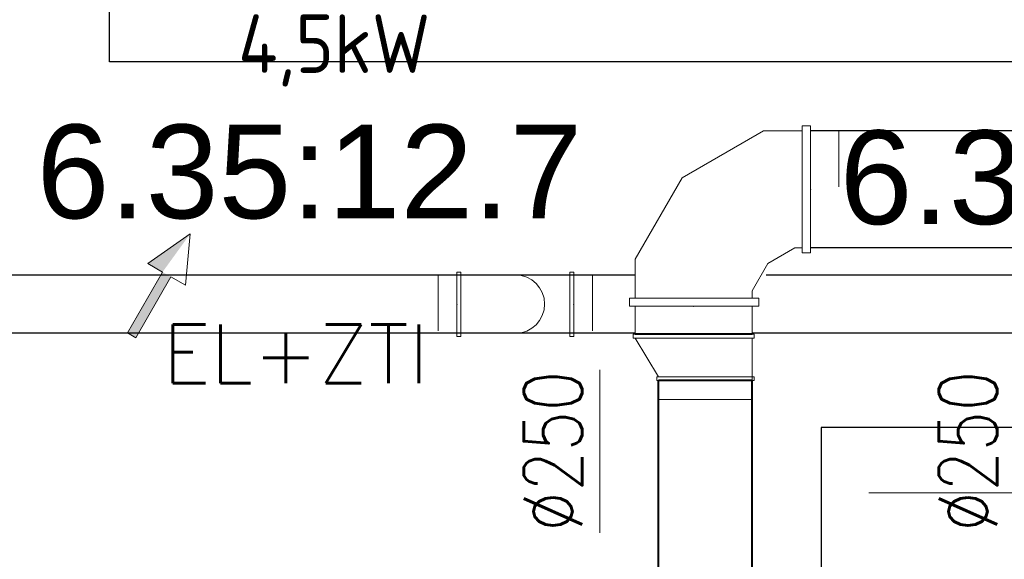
# Model space of a CAD drawing. Header units: millimetres. Extents: x -367720 to -162733, y 309172 to 337444.
# Tile 144 of 256: x -360847 to -358745, y 326878 to 328030. Entities that reach past the tile are written whole.
import ezdxf
from ezdxf.enums import TextEntityAlignment as Align

# ---------------------------------------------------------------- set-up
doc = ezdxf.new("R2010")
doc.units = ezdxf.units.MM
doc.header["$LTSCALE"] = 10
doc.header["$MEASUREMENT"] = 0
doc.linetypes.add('ACAD_ISO03W100', pattern=[30, 12, -18])
doc.layers.get('0').update_dxf_attribs({"color": 255, "lineweight": 13})
doc.layers.add('LATS_PIPE_REFRIGERANT', color=3, linetype='Continuous')
for name, color, linetype, lineweight in [('LATS_PIPE_REFRIGERANT_INDEX', 1, 'Continuous', 0), ('VZ1', 6, 'Continuous', 18), ('vzt-odvod', 6, 'Continuous', 40), ('vzt-popis', 81, 'Continuous', 20), ('vzt-profese', 241, 'Continuous', 15), ('vzt-přívod', 2, 'Continuous', 40), ('vzt-spiro', 50, 'Continuous', 5), ('vzt-čárkkovaná', 50, 'ACAD_ISO03W100', 9), ('ŽB', 255, 'Continuous', 0)]:
    doc.layers.add(name, color=color, linetype=linetype, lineweight=lineweight)
doc.styles.add('ISO8', font='ISO8.shx')
doc.styles.add('LATS_ANNO', font='arial.ttf')
doc.styles.add('PITSIMP8', font='pitsimp8')
doc.styles.add('ROMANS', font='ROMANS.shx', dxfattribs={"height": 80})

# ---------------------------------------------------------------- blocks, each defined once
blk = doc.blocks.new('2dluk097')
at = {"color": 0, "linetype": 'ByBlock'}
for p, q in [((-0.0519, 0.5), (-0.0519, -0.1)), ((-0.0519, 0.5), (0.0519, 0.5)), ((0.0519, 0.5), (0.0519, -0.1))]:
    blk.add_line(p, q, dxfattribs=at)
for p, q in [((-0.0519, -0.1), (-0.2309, -0.1)), ((0, -0.5), (-0.2309, -0.1)), ((0, -0.5), (0.2309, -0.1)), ((0.0519, -0.1), (0.2309, -0.1))]:
    blk.add_line(p, q)
for points in [[(-0.0519, 0.5), (0.0519, 0.5), (-0.0519, -0.1), (0.0519, -0.1)], [(-0.2309, -0.1), (0, -0.5), (0.0519, -0.1), (-0.0519, -0.1)], [(-0.0519, -0.1), (0.2309, -0.1), (0, -0.5), (-0.0519, -0.1)]]:
    blk.add_solid(points)
at = {"linetype": 'ByBlock', "style": 'PITSIMP8', "flags": 9}
for tag, p in [('BEZEICHNUNG', (-0.0579, 0.1806)), ('RAUM/GRUPPE', (-0.0579, 0.1606)), ('POS.NR.G-LV', (-0.0579, 0.1406)), ('KENNUNG', (-0.0579, 0.0806)), ('FABRIKAT', (-0.0579, 0.1206)), ('TYP', (-0.0579, 0.1006)), ('VOLUMENSTROM', (-0.0579, 0.0406)), ('DRUCK/-STUFE', (-0.0579, 0.0206)), ('ANSCHLUSS', (-0.0579, 0.0006)), ('LEISTUNG', (-0.0579, 0.0606)), ('TEMPERATUR', (-0.0579, -0.0594)), ('DREHZAHL', (-0.0579, -0.0794)), ('GROESSE', (-0.0579, -0.0194)), ('DN', (-0.0579, -0.0394)), ('SPANNUNG/FREQUENZ', (-0.0579, -0.1194)), ('SCHUTZART', (-0.0579, -0.0994)), ('GEWICHT', (-0.0579, -0.1394)), ('FREI', (-0.0579, -0.1594)), ('FREI', (-0.0579, -0.1794)), ('FREI', (-0.0579, -0.1994))]:
    blk.add_attdef(tag, text='', height=0.01, dxfattribs=at).set_placement(p, align=Align.MIDDLE)
blk = doc.blocks.new('A$C44164CF6')
at = {"layer": 'LATS_PIPE_REFRIGERANT', "ltscale": 5}
for p, q in [((-5872.6, 9019.7), (-5872.6, 9343.3)), ((237.4, 9019.7), (-5872.6, 9019.7))]:
    blk.add_line(p, q, dxfattribs=at)
blk.add_lwpolyline([(-672.6, 7794.7), (-672.6, 8239.7), (-4352.6, 8239.7), (-4352.6, -1570.3), (-3832.6, -1570.3), (-3832.6, -590.3), (-3423, -590.3)], dxfattribs=at)
at = {"layer": 'LATS_PIPE_REFRIGERANT_INDEX', "ltscale": 5}
blk.add_lwpolyline([(-5785, 9326.6, 33.3, 33.3, 1), (-5785, 9360, 33.3, 33.3, 1), (-5785, 9326.6, 0, 0, 0), (-5785, 8843.3, 0, 0, 0)], format="xyseb", dxfattribs=at)
at = {"layer": 'ŽB'}
blk.add_line((-4250.7, 8100), (-3135.7, 8100), dxfattribs=at)
at = {"layer": 'vzt-profese', "xscale": -200, "yscale": 250, "zscale": 160, "rotation": 150.0000000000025}
blk.add_blockref('2dluk097', (-5762.8, 8544.4), dxfattribs=at)
at = {"layer": 'LATS_PIPE_REFRIGERANT_INDEX', "color": 7, "style": 'LATS_ANNO'}
for p in [(-5445.6, 8786), (-3730.7, 8773.5)]:
    blk.add_text('6.35:12.7', height=200, dxfattribs=at).set_placement(p, align=Align.MIDDLE_CENTER)
at = {"layer": 'VZ1', "extrusion": (0, -1, -1.22461e-16), "style": 'ROMANS', "width": 0.8, "flags": 1}
for tag, p in [('MATERIAL', (-2269.1, 3112.5, -14812.2)), ('PRIRUBA', (-2269.1, 3112.5, -14812.2)), ('PRUTOK', (-2269.1, 3112.5, -14812.2)), ('PLOCHA', (-2269.1, 3112.5, -14812.2)), ('OBVOD', (-2269.1, 3112.5, -14812.2)), ('NAZEV', (-2269.1, 3112.5, -14812.2)), ('USEK', (-2269.1, 3112.5, -14812.2)), ('KOTA', (-2269.1, 3112.5, -14812.2)), ('TVAR', (-2269.1, 3112.5, -14812.2)), ('NB2', (-2269.1, 3112.5, -14812.2)), ('NB1', (-2269.1, 3112.5, -14812.2)), ('POS', (-2269.1, 3112.5, -14812.2)), ('DB', (-2269.1, 3112.5, -14812.2)), ('DA', (-2269.1, 3112.5, -14812.2)), ('B2', (-2269.1, 3112.5, -14812.2)), ('A2', (-2269.1, 3112.5, -14812.2)), ('B1', (-2269.1, 3112.5, -14812.2)), ('A1', (-2269.1, 3112.5, -14812.2)), ('LT', (-2269.1, 3112.5, -14812.2)), ('MATERIAL', (99885.3, 3112.5, -14812.2)), ('PRIRUBA', (99885.3, 3112.5, -14812.2)), ('PRUTOK', (99885.3, 3112.5, -14812.2)), ('PLOCHA', (99885.3, 3112.5, -14812.2)), ('OBVOD', (99885.3, 3112.5, -14812.2)), ('NAZEV', (99885.3, 3112.5, -14812.2)), ('USEK', (99885.3, 3112.5, -14812.2)), ('KOTA', (99885.3, 3112.5, -14812.2)), ('TVAR', (99885.3, 3112.5, -14812.2)), ('NB2', (99885.3, 3112.5, -14812.2)), ('NB1', (99885.3, 3112.5, -14812.2)), ('POS', (99885.3, 3112.5, -14812.2)), ('DB', (99885.3, 3112.5, -14812.2)), ('DA', (99885.3, 3112.5, -14812.2)), ('B2', (99885.3, 3112.5, -14812.2)), ('B1', (99885.3, 3112.5, -14812.2)), ('LT', (99885.3, 3112.5, -14812.2)), ('A2', (99885.3, 3112.5, -14812.2)), ('A1', (99885.3, 3112.5, -14812.2))]:
    blk.add_attdef(tag, p, '', height=1, rotation=180, dxfattribs=at)
at = {"layer": 'VZ1', "extrusion": (1.22461e-16, 1, 4.44089e-16), "style": 'ROMANS', "width": 0.8, "flags": 1}
for tag, p in [('MATERIAL', (2269.1, 2852.5, 14812.2)), ('PRIRUBA', (2269.1, 2852.5, 14812.2)), ('IZOLACE', (2269.1, 2852.5, 14812.2)), ('PRUTOK', (2269.1, 2852.5, 14812.2)), ('PLOCHA', (2269.1, 2852.5, 14812.2)), ('NASTCE', (2269.1, 2852.5, 14812.2)), ('OBVOD', (2269.1, 2852.5, 14812.2)), ('NAZEV', (2269.1, 2852.5, 14812.2)), ('USEK', (2269.1, 2852.5, 14812.2)), ('KOTA', (2269.1, 2852.5, 14812.2)), ('TVAR', (2269.1, 2852.5, 14812.2)), ('NB2', (2269.1, 2852.5, 14812.2)), ('NB1', (2269.1, 2852.5, 14812.2)), ('POS', (2269.1, 2852.5, 14812.2)), ('VS', (2269.1, 2852.5, 14812.2)), ('B1', (2269.1, 2852.5, 14812.2)), ('A1', (2269.1, 2852.5, 14812.2)), ('LT', (2269.1, 2852.5, 14812.2)), ('MATERIAL', (-99885.3, 2852.5, 14812.2)), ('PRIRUBA', (-99885.3, 2852.5, 14812.2)), ('IZOLACE', (-99885.3, 2852.5, 14812.2)), ('PRUTOK', (-99885.3, 2852.5, 14812.2)), ('PLOCHA', (-99885.3, 2852.5, 14812.2)), ('NASTCE', (-99885.3, 2852.5, 14812.2)), ('OBVOD', (-99885.3, 2852.5, 14812.2)), ('NAZEV', (-99885.3, 2852.5, 14812.2)), ('USEK', (-99885.3, 2852.5, 14812.2)), ('KOTA', (-99885.3, 2852.5, 14812.2)), ('TVAR', (-99885.3, 2852.5, 14812.2)), ('NB2', (-99885.3, 2852.5, 14812.2)), ('NB1', (-99885.3, 2852.5, 14812.2)), ('POS', (-99885.3, 2852.5, 14812.2)), ('B1', (-99885.3, 2852.5, 14812.2)), ('VS', (-99885.3, 2852.5, 14812.2)), ('LT', (-99885.3, 2852.5, 14812.2)), ('A1', (-99885.3, 2852.5, 14812.2))]:
    blk.add_attdef(tag, p, '', height=1, dxfattribs=at)
at = {"layer": 'vzt-popis', "insert": (-5597.8, 8967.2), "char_height": 125, "attachment_point": 7, "style": 'ISO8'}
blk.add_mtext_dynamic_manual_height_columns('{\\Fisocp|c238;4,5kW}', width=304.723, gutter_width=1, heights=[0], dxfattribs=at)
at = {"layer": 'vzt-profese', "style": 'ROMANS'}
blk.add_text('EL+ZTI', height=125, rotation=0, dxfattribs=at).set_placement((-5758.6, 8334.4))
blk = doc.blocks.new('A$C4DC00B16')
at = {"layer": 'vzt-odvod'}
for p, q in [((60, 0), (60, 250)), ((159, 0), (159, 200))]:
    blk.add_line(p, q, dxfattribs=at)
at = {"layer": 'vzt-spiro'}
for p, q in [((60, 254), (60, 125)), ((60, 254), (68, 254)), ((68, 254), (68, 125)), ((68, 250), (151, 200)), ((151, 204), (151, 100)), ((159, 204), (151, 204)), ((159, 204), (159, 100)), ((60, -4), (60, 125)), ((68, -4), (68, 125)), ((151, -4), (151, 100)), ((159, -4), (159, 100)), ((68, 0), (151, 0)), ((60, -4), (68, -4)), ((159, -4), (151, -4))]:
    blk.add_line(p, q, dxfattribs=at)
for p in [(60, 125), (159, 100)]:
    blk.add_point(p, dxfattribs=at)
at = {"layer": 'vzt-čárkkovaná'}
for p, q in [((0, 125), (0, 250)), ((0, 250), (60, 250)), ((199, 200), (159, 200)), ((199, 100), (199, 200)), ((0, 125), (0, 0)), ((199, 100), (199, 0)), ((0, 0), (60, 0)), ((199, 0), (159, 0))]:
    blk.add_line(p, q, dxfattribs=at)
blk = doc.blocks.new('A$C2AC66CAE')
at = {"layer": 'vzt-spiro'}
for p, q in [((-165, 0), (-49, 0)), ((-48.9, 5.8), (-48.9, -132.1)), ((-48.9, 5.8), (-40.2, 5.8)), ((-40.2, 5.8), (-40.2, -132.1)), ((-165, -125), (-48.9, -125)), ((-48.9, -132.1), (-40.2, -132.1))]:
    blk.add_line(p, q, dxfattribs=at)
blk.add_arc((-165, -62.5), 62.5, 90, 270, dxfattribs=at)
blk.add_point((-40.2, -63.2), dxfattribs=at)
at = {"layer": 'vzt-čárkkovaná'}
for p, q in [((0, 0), (-40.2, 0)), ((0, 0), (0, -125)), ((0, -125), (-40.2, -125))]:
    blk.add_line(p, q, dxfattribs=at)
blk = doc.blocks.new('A$C494D1851')
at = {"layer": 'vzt-spiro'}
for p, q in [((124.7, 445.7), (106.9, 445.7)), ((106.9, 445.7), (106.9, 174.3)), ((124.7, 435.7), (124.7, 445.7)), ((24.2, 435), (-149.8, 334.5)), ((106.9, 435), (24.2, 435)), ((124.7, 435.7), (124.7, 174.3)), ((-149.8, 334.5), (-250.3, 160.5)), ((91.2, 185), (33.2, 151.5)), ((106.9, 185), (91.2, 185)), ((124.7, 174.3), (106.9, 174.3)), ((-250.3, 160.5), (-250.3, 78)), ((33.2, 151.5), (-0.3, 93.5)), ((-0.3, 93.5), (-0.3, 77.7)), ((-261.8, 77.7), (13.9, 77.7)), ((-261.8, 77.7), (-261.8, 60.4)), ((13.9, 77.7), (13.9, 60.4)), ((-261.8, 60.4), (13.9, 60.4))]:
    blk.add_line(p, q, dxfattribs=at)
for p in [(124.7, 310), (-125.3, 60)]:
    blk.add_point(p, dxfattribs=at)
at = {"layer": 'vzt-čárkkovaná'}
for p, q in [((184.7, 435), (124.7, 435)), ((184.7, 435), (184.7, 184.7)), ((184.7, 184.7), (124.7, 184.7)), ((-250.3, 0), (-250.3, 60.4)), ((0, 0), (0, 60.4)), ((-250.3, 0), (0, 0))]:
    blk.add_line(p, q, dxfattribs=at)
blk = doc.blocks.new('A$C44067DDB')
at = {"layer": 'vzt-odvod', "lineweight": 30}
for p, q in [((3755.6753, 14865.45, 2725.2015), (5749.6875, 14865.45, 2758.3716)), ((6029.9512, 14865.45, 2763.0338), (9706.055, 14865.45, 2824.1853)), ((5750.0001, 14740.45, 2601.8909), (3755.6753, 14740.45, 2531.5532)), ((9705.7231, 14740.45, 2741.4049), (6000.0001, 14740.45, 2610.7081))]:
    blk.add_line(p, q, dxfattribs=at)
at = {"layer": 'vzt-odvod'}
blk.add_line((6000, 14639.3963), (5800, 14639.3963), dxfattribs=at)
at = {"layer": 'vzt-popis'}
blk.add_line((5674.4112, 14662.5009, 50000), (5674.4112, 14314.8819, 50000), dxfattribs=at)
at = {"layer": 'vzt-přívod', "lineweight": 30}
for p, q in [((9644.43, 15172.9806), (6124.6875, 15172.9806)), ((9644.43, 14922.8587), (6124.6875, 14922.8587))]:
    blk.add_line(p, q, dxfattribs=at)
at = {"layer": 'vzt-přívod'}
for p, q in [((5799.6875, 4607.3146), (5799.6875, 14639.3963)), ((5999.6874, 4607.3146), (5999.6874, 14639.3963))]:
    blk.add_line(p, q, dxfattribs=at)
at = {"layer": 'vzt-spiro'}
for p, q in [((5494.127, 14865.45, 2836.4529), (5610.1478, 14865.45, 2836.4529)), ((5610.2527, 14871.2008, 2836.4529), (5610.2527, 14733.337, 2836.4529)), ((5610.2527, 14871.2008, 2836.4529), (5618.9191, 14871.2008, 2836.4529)), ((5618.9191, 14871.2008, 2836.4529), (5618.9191, 14733.337, 2836.4529)), ((5494.127, 14740.45, 2836.4529), (5610.2527, 14740.45, 2836.4529)), ((5610.2527, 14733.337, 2836.4529), (5618.9191, 14733.337, 2836.4529)), ((5746, 14738.3963), (5875, 14738.3963)), ((5746, 14738.3963), (5746, 14730.3963)), ((5746, 14730.3963), (5875, 14730.3963)), ((5750, 14730.3963), (5800, 14647.3963)), ((6004, 14738.3963), (5875, 14738.3963)), ((6004, 14730.3963), (5875, 14730.3963)), ((6000, 14730.3963), (6000, 14647.3963)), ((6004, 14738.3963), (6004, 14730.3963)), ((6000.0001, 14711.9538), (6000.0001, 14628.9538)), ((5796, 14647.3963), (5900, 14647.3963)), ((5796, 14639.3963), (5796, 14647.3963)), ((5796, 14639.3963), (5900, 14639.3963)), ((6004, 14647.3963), (5900, 14647.3963)), ((6004, 14639.3963), (5900, 14639.3963)), ((6004, 14639.3963), (6004, 14647.3963))]:
    blk.add_line(p, q, dxfattribs=at)
for p in [(5618.9191, 14802.2689, 2836.4529), (5875, 14738.3963), (5900, 14639.3963)]:
    blk.add_point(p, dxfattribs=at)
at = {"layer": 'vzt-čárkkovaná'}
for p, q in [((5659.127, 14865.45, 2836.4529), (5618.9191, 14865.45, 2836.4529)), ((5659.127, 14865.45, 2836.4529), (5659.127, 14740.45, 2836.4529)), ((5875, 14798.3963), (5750, 14798.3963)), ((5750, 14798.3963), (5750, 14738.3963)), ((5875, 14798.3963), (6000, 14798.3963)), ((6000, 14798.3963), (6000, 14738.3963)), ((5659.127, 14740.45, 2836.4529), (5618.9191, 14740.45, 2836.4529)), ((5800, 14599.3963), (5800, 14639.3963)), ((6000, 14599.3963), (6000, 14639.3963)), ((5900, 14599.3963), (5800, 14599.3963)), ((5900, 14599.3963), (6000, 14599.3963))]:
    blk.add_line(p, q, dxfattribs=at)
at = {"xscale": -1, "rotation": 90}
blk.add_blockref('A$C4DC00B16', (6000, 14798.3963), dxfattribs=at)
at = {"layer": 'vzt-přívod', "lineweight": 30}
blk.add_blockref('A$C494D1851', (6000, 14737.9806), dxfattribs=at)
at = {"layer": 'vzt-přívod', "xscale": -1}
blk.add_blockref('A$C2AC66CAE', (5329.127, 14865.45, 2836.4529), dxfattribs=at)
at = {"layer": 'VZ1', "extrusion": (1.04009e-13, 1, -4.87544e-15), "style": 'ROMANS', "width": 0.8, "flags": 1}
for tag in ['KOTA', 'USEK', 'TVAR', 'POS', 'NB2', 'NB1', 'VS', 'LT', 'D']:
    blk.add_attdef(tag, (-111318.983, 5039.0799, 11669.1415), '', height=1, dxfattribs=at)
at = {"layer": 'VZ1', "extrusion": (1, -3.06152e-16, 0), "style": 'ROMANS', "width": 0.8, "flags": 1}
for tag in ['NB2', 'NB1', 'PRUTOK', 'USEK', 'KOTA', 'NAZEV', 'PRIRUBA2', 'POS', 'MATERIAL', 'PRUMER', 'PLOCHA', 'LT', 'UHEL', 'R', 'D', 'TVAR']:
    blk.add_attdef(tag, (11669.1415, 5039.0799, 111318.983), '', height=1, rotation=90, dxfattribs=at)
at = {"layer": 'VZ1', "extrusion": (-2.71917e-32, 1, -4.44089e-16), "style": 'ROMANS', "width": 0.8, "flags": 1}
for tag, p in [('MATERIAL', (-177204.9859, 2943.2966, 11491.6104)), ('PRIRUBA', (-177204.9859, 2943.2966, 11491.6104)), ('PRUTOK', (-177204.9859, 2943.2966, 11491.6104)), ('PLOCHA', (-177204.9859, 2943.2966, 11491.6104)), ('OBVOD', (-177204.9859, 2943.2966, 11491.6104)), ('NAZEV', (-177204.9859, 2943.2966, 11491.6104)), ('KOTA', (-177204.9859, 2943.2966, 11491.6104)), ('USEK', (-177204.9859, 2943.2966, 11491.6104)), ('TVAR', (-177204.9859, 2943.2966, 11491.6104)), ('NBN', (-177204.9859, 2943.2966, 11491.6104)), ('POS', (-177204.9859, 2943.2966, 11491.6104)), ('NB3', (-177204.9859, 2943.2966, 11491.6104)), ('VS', (-177204.9859, 2943.2966, 11491.6104)), ('LT', (-177204.9859, 2943.2966, 11491.6104)), ('B', (-177204.9859, 2943.2966, 11491.6104)), ('R', (-177204.9859, 2943.2966, 11491.6104)), ('A', (-177204.9859, 2943.2966, 11491.6104)), ('MATERIAL', (-11332.888, 6131.7212, 9501.275)), ('MATERIAL', (-11332.9671, 2943.2966, 9501.275)), ('PRIRUBA', (-11332.888, 6131.7212, 9501.275)), ('PRIRUBA', (-11332.9671, 2943.2966, 9501.275)), ('PRUTOK', (-11332.888, 6131.7212, 9501.275)), ('PRUTOK', (-11332.9671, 2943.2966, 9501.275)), ('PLOCHA', (-11332.888, 6131.7212, 9501.275)), ('PLOCHA', (-11332.9671, 2943.2966, 9501.275)), ('OBVOD', (-11332.888, 6131.7212, 9501.275)), ('OBVOD', (-11332.9671, 2943.2966, 9501.275)), ('NAZEV', (-11332.888, 6131.7212, 9501.275)), ('NAZEV', (-11332.9671, 2943.2966, 9501.275)), ('KOTA', (-11332.888, 6131.7212, 9501.275)), ('USEK', (-11332.888, 6131.7212, 9501.275)), ('KOTA', (-11332.9671, 2943.2966, 9501.275)), ('USEK', (-11332.9671, 2943.2966, 9501.275)), ('TVAR', (-11332.888, 6131.7212, 9501.275)), ('TVAR', (-11332.9671, 2943.2966, 9501.275)), ('NBN', (-11332.888, 6131.7212, 9501.275)), ('NBN', (-11332.9671, 2943.2966, 9501.275)), ('POS', (-11332.888, 6131.7212, 9501.275)), ('NB3', (-11332.888, 6131.7212, 9501.275)), ('POS', (-11332.9671, 2943.2966, 9501.275)), ('NB3', (-11332.9671, 2943.2966, 9501.275)), ('VS', (-11332.888, 6131.7212, 9501.275)), ('LT', (-11332.888, 6131.7212, 9501.275)), ('VS', (-11332.9671, 2943.2966, 9501.275)), ('LT', (-11332.9671, 2943.2966, 9501.275)), ('B', (-11332.888, 6131.7212, 9501.275)), ('R', (-11332.888, 6131.7212, 9501.275)), ('A', (-11332.888, 6131.7212, 9501.275)), ('B', (-11332.9671, 2943.2966, 9501.275)), ('R', (-11332.9671, 2943.2966, 9501.275)), ('A', (-11332.9671, 2943.2966, 9501.275)), ('MATERIAL', (-109446.9123, 2943.2966, 9501.275)), ('PRIRUBA', (-109446.9123, 2943.2966, 9501.275)), ('PRUTOK', (-109446.9123, 2943.2966, 9501.275)), ('PLOCHA', (-109446.9123, 2943.2966, 9501.275)), ('OBVOD', (-109446.9123, 2943.2966, 9501.275)), ('NAZEV', (-109446.9123, 2943.2966, 9501.275)), ('KOTA', (-109446.9123, 2943.2966, 9501.275)), ('USEK', (-109446.9123, 2943.2966, 9501.275)), ('TVAR', (-109446.9123, 2943.2966, 9501.275)), ('NBN', (-109446.9123, 2943.2966, 9501.275)), ('POS', (-109446.9123, 2943.2966, 9501.275)), ('NB3', (-109446.9123, 2943.2966, 9501.275)), ('VS', (-109446.9123, 2943.2966, 9501.275)), ('LT', (-109446.9123, 2943.2966, 9501.275)), ('B', (-109446.9123, 2943.2966, 9501.275)), ('R', (-109446.9123, 2943.2966, 9501.275)), ('A', (-109446.9123, 2943.2966, 9501.275))]:
    blk.add_attdef(tag, p, '', height=1, dxfattribs=at)
at = {"layer": 'VZ1', "extrusion": (-1, 0, 0), "style": 'ROMANS', "width": 0.8, "flags": 1}
for tag, p in [('NB3', (-11312.8354, 2943.2966, -178642.0188)), ('PRUTOK', (-11312.8354, 2943.2966, -178642.0188)), ('USEK', (-11312.8354, 2943.2966, -178642.0188)), ('VS', (-11312.8354, 2943.2966, -178642.0188)), ('NAZEV', (-11312.8354, 2943.2966, -178642.0188)), ('KOTA', (-11312.8354, 2943.2966, -178642.0188)), ('POS', (-11312.8354, 2943.2966, -178642.0188)), ('MATERIAL', (-11312.8354, 2943.2966, -178642.0188)), ('PRIRUBA', (-11312.8354, 2943.2966, -178642.0188)), ('PLOCHA', (-11312.8354, 2943.2966, -178642.0188)), ('OBVOD', (-11312.8354, 2943.2966, -178642.0188)), ('R', (-11312.8354, 2943.2966, -178642.0188)), ('LT', (-11312.8354, 2943.2966, -178642.0188)), ('B', (-11312.8354, 2943.2966, -178642.0188)), ('A', (-11312.8354, 2943.2966, -178642.0188)), ('TVAR', (-11312.8354, 2943.2966, -178642.0188)), ('NB3', (-9322.5, 6131.7212, -12769.9209)), ('PRUTOK', (-9322.5, 6131.7212, -12769.9209)), ('USEK', (-9322.5, 6131.7212, -12769.9209)), ('VS', (-9322.5, 6131.7212, -12769.9209)), ('NAZEV', (-9322.5, 6131.7212, -12769.9209)), ('KOTA', (-9322.5, 6131.7212, -12769.9209)), ('POS', (-9322.5, 6131.7212, -12769.9209)), ('MATERIAL', (-9322.5, 6131.7212, -12769.9209)), ('PRIRUBA', (-9322.5, 6131.7212, -12769.9209)), ('PLOCHA', (-9322.5, 6131.7212, -12769.9209)), ('OBVOD', (-9322.5, 6131.7212, -12769.9209)), ('R', (-9322.5, 6131.7212, -12769.9209)), ('LT', (-9322.5, 6131.7212, -12769.9209)), ('B', (-9322.5, 6131.7212, -12769.9209)), ('A', (-9322.5, 6131.7212, -12769.9209)), ('TVAR', (-9322.5, 6131.7212, -12769.9209)), ('NB3', (-9322.5, 2943.2966, -12770)), ('PRUTOK', (-9322.5, 2943.2966, -12770)), ('USEK', (-9322.5, 2943.2966, -12770)), ('VS', (-9322.5, 2943.2966, -12770)), ('NAZEV', (-9322.5, 2943.2966, -12770)), ('KOTA', (-9322.5, 2943.2966, -12770)), ('POS', (-9322.5, 2943.2966, -12770)), ('MATERIAL', (-9322.5, 2943.2966, -12770)), ('PRIRUBA', (-9322.5, 2943.2966, -12770)), ('PLOCHA', (-9322.5, 2943.2966, -12770)), ('OBVOD', (-9322.5, 2943.2966, -12770)), ('R', (-9322.5, 2943.2966, -12770)), ('LT', (-9322.5, 2943.2966, -12770)), ('B', (-9322.5, 2943.2966, -12770)), ('A', (-9322.5, 2943.2966, -12770)), ('TVAR', (-9322.5, 2943.2966, -12770)), ('NB3', (-9322.5, 2943.2966, -110883.9452)), ('PRUTOK', (-9322.5, 2943.2966, -110883.9452)), ('USEK', (-9322.5, 2943.2966, -110883.9452)), ('VS', (-9322.5, 2943.2966, -110883.9452)), ('NAZEV', (-9322.5, 2943.2966, -110883.9452)), ('KOTA', (-9322.5, 2943.2966, -110883.9452)), ('POS', (-9322.5, 2943.2966, -110883.9452)), ('MATERIAL', (-9322.5, 2943.2966, -110883.9452)), ('PRIRUBA', (-9322.5, 2943.2966, -110883.9452)), ('PLOCHA', (-9322.5, 2943.2966, -110883.9452)), ('OBVOD', (-9322.5, 2943.2966, -110883.9452)), ('R', (-9322.5, 2943.2966, -110883.9452)), ('LT', (-9322.5, 2943.2966, -110883.9452)), ('B', (-9322.5, 2943.2966, -110883.9452)), ('A', (-9322.5, 2943.2966, -110883.9452)), ('TVAR', (-9322.5, 2943.2966, -110883.9452))]:
    blk.add_attdef(tag, p, '', height=1, rotation=270, dxfattribs=at)
at = {"layer": 'VZ1', "extrusion": (1, -2.32324e-14, 0), "style": 'ROMANS', "width": 0.8, "flags": 1}
for tag in ['NB2', 'NB1', 'PRUTOK', 'USEK', 'KOTA', 'NAZEV', 'PRIRUBA2', 'POS', 'MATERIAL', 'PRUMER', 'PLOCHA', 'LT', 'UHEL', 'R', 'D', 'TVAR']:
    blk.add_attdef(tag, (11224.1742, 2147.9426, 13745.0379), '', height=1, rotation=270, dxfattribs=at)
at = {"layer": 'VZ1', "extrusion": (-1.83691e-16, -1, 0), "style": 'ROMANS', "width": 0.8, "flags": 1}
for tag in ['POZNAMKA', 'NB2', 'NB1', 'DATA-HODNOTA', 'DATA-KLIC', 'PRUTOK', 'USEK', 'DRUHTLUM', 'ZETA', 'PR', 'TYP', 'NAZEV', 'POS', 'VETA']:
    blk.add_attdef(tag, (111863.9472, 3000, -10940.785), '', height=1, dxfattribs=at)
at = {"layer": 'VZ1', "extrusion": (0, 1, -1.26974e-15), "style": 'ROMANS', "width": 0.8, "flags": 1}
for tag in ['PRIRUBA2', 'MATERIAL', 'PRUMER', 'IZOLACE', 'PRUTOK', 'PLOCHA', 'NASTCE', 'NAZEV', 'KOTA', 'USEK', 'TVAR', 'POS', 'NB2', 'NB1', 'VS', 'LT', 'D']:
    blk.add_attdef(tag, (-111858.983, 2389.3275, 10075), '', height=1, dxfattribs=at)
at = {"layer": 'VZ1', "style": 'ROMANS', "width": 0.8, "flags": 1}
for tag in ['VS', 'OBVOD', 'USEK', 'IZOLACE', 'NASTCE', 'PRUTOK', 'KOTA', 'POS', 'PRIRUBA', 'PLOCHA', 'A1', 'TVAR', 'NB2', 'NB1', 'NAZEV', 'MATERIAL', 'LT', 'B1']:
    blk.add_attdef(tag, (12740, 9530), '', height=1, rotation=270, dxfattribs=at)
at = {"layer": 'VZ1', "extrusion": (0, -1, 0), "style": 'ROMANS', "width": 0.8, "flags": 1}
for tag, p in [('NBN', (179201.405, 2639.0523, -9490.3354)), ('NB3', (179201.405, 2639.0523, -9490.3354)), ('PRUTOK', (179201.405, 2639.0523, -9490.3354)), ('USEK', (179201.405, 2639.0523, -9490.3354)), ('VS', (179201.405, 2639.0523, -9490.3354)), ('NAZEV', (179201.405, 2639.0523, -9490.3354)), ('KOTA', (179201.405, 2639.0523, -9490.3354)), ('POS', (179201.405, 2639.0523, -9490.3354)), ('MATERIAL', (179201.405, 2639.0523, -9490.3354)), ('PRIRUBA', (179201.405, 2639.0523, -9490.3354)), ('PLOCHA', (179201.405, 2639.0523, -9490.3354)), ('OBVOD', (179201.405, 2639.0523, -9490.3354)), ('R', (179201.405, 2639.0523, -9490.3354)), ('LT', (179201.405, 2639.0523, -9490.3354)), ('B', (179201.405, 2639.0523, -9490.3354)), ('A', (179201.405, 2639.0523, -9490.3354)), ('TVAR', (179201.405, 2639.0523, -9490.3354)), ('NBN', (13329.3863, 2639.0523, -7500)), ('NB3', (13329.3863, 2639.0523, -7500)), ('PRUTOK', (13329.3863, 2639.0523, -7500)), ('USEK', (13329.3863, 2639.0523, -7500)), ('VS', (13329.3863, 2639.0523, -7500)), ('NAZEV', (13329.3863, 2639.0523, -7500)), ('KOTA', (13329.3863, 2639.0523, -7500)), ('POS', (13329.3863, 2639.0523, -7500)), ('MATERIAL', (13329.3863, 2639.0523, -7500)), ('PRIRUBA', (13329.3863, 2639.0523, -7500)), ('PLOCHA', (13329.3863, 2639.0523, -7500)), ('OBVOD', (13329.3863, 2639.0523, -7500)), ('R', (13329.3863, 2639.0523, -7500)), ('LT', (13329.3863, 2639.0523, -7500)), ('B', (13329.3863, 2639.0523, -7500)), ('A', (13329.3863, 2639.0523, -7500)), ('TVAR', (13329.3863, 2639.0523, -7500)), ('TVAR', (111443.3315, 2639.0523, -7500)), ('A', (111443.3315, 2639.0523, -7500)), ('B', (111443.3315, 2639.0523, -7500)), ('LT', (111443.3315, 2639.0523, -7500)), ('R', (111443.3315, 2639.0523, -7500)), ('OBVOD', (111443.3315, 2639.0523, -7500)), ('PLOCHA', (111443.3315, 2639.0523, -7500)), ('PRIRUBA', (111443.3315, 2639.0523, -7500)), ('MATERIAL', (111443.3315, 2639.0523, -7500)), ('POS', (111443.3315, 2639.0523, -7500)), ('KOTA', (111443.3315, 2639.0523, -7500)), ('NAZEV', (111443.3315, 2639.0523, -7500)), ('VS', (111443.3315, 2639.0523, -7500)), ('USEK', (111443.3315, 2639.0523, -7500)), ('PRUTOK', (111443.3315, 2639.0523, -7500)), ('NB3', (111443.3315, 2639.0523, -7500)), ('NBN', (111443.3315, 2639.0523, -7500)), ('NBN', (111443.3315, 2639.0523, -7500)), ('NB3', (111443.3315, 2639.0523, -7500)), ('PRUTOK', (111443.3315, 2639.0523, -7500)), ('USEK', (111443.3315, 2639.0523, -7500)), ('VS', (111443.3315, 2639.0523, -7500)), ('NAZEV', (111443.3315, 2639.0523, -7500)), ('KOTA', (111443.3315, 2639.0523, -7500)), ('POS', (111443.3315, 2639.0523, -7500)), ('MATERIAL', (111443.3315, 2639.0523, -7500)), ('PRIRUBA', (111443.3315, 2639.0523, -7500)), ('PLOCHA', (111443.3315, 2639.0523, -7500)), ('OBVOD', (111443.3315, 2639.0523, -7500)), ('R', (111443.3315, 2639.0523, -7500)), ('LT', (111443.3315, 2639.0523, -7500)), ('B', (111443.3315, 2639.0523, -7500)), ('A', (111443.3315, 2639.0523, -7500)), ('TVAR', (111443.3315, 2639.0523, -7500))]:
    blk.add_attdef(tag, p, '', height=1, rotation=90, dxfattribs=at)
at = {"layer": 'VZ1', "extrusion": (2.83287e-14, -1, 0), "style": 'ROMANS', "width": 0.8, "flags": 1}
for tag, p in [('IZOLACE', (4619.6938, 3000, -5099.5832)), ('NASTCE', (4619.6938, 3000, -5099.5832)), ('NB2', (4619.6938, 3000, -5099.5832)), ('NB1', (4619.6938, 3000, -5099.5832)), ('VS', (4619.6938, 3000, -5099.5832)), ('PRUTOK', (4619.6938, 3000, -5099.5832)), ('USEK', (4619.6938, 3000, -5099.5832)), ('KOTA', (4619.6938, 3000, -5099.5832)), ('NAZEV', (4619.6938, 3000, -5099.5832)), ('PRIRUBA2', (4619.6938, 3000, -5099.5832)), ('POS', (4619.6938, 3000, -5099.5832)), ('MATERIAL', (4619.6938, 3000, -5099.5832)), ('PRUMER', (4619.6938, 3000, -5099.5832)), ('PLOCHA', (4619.6938, 3000, -5099.5832)), ('LT', (4619.6938, 3000, -5099.5832)), ('D', (4619.6938, 3000, -5099.5832)), ('TVAR', (4619.6938, 3000, -5099.5832)), ('IZOLACE', (102733.639, 3000, -4512.6709)), ('NASTCE', (102733.639, 3000, -4512.6709)), ('NB2', (102733.639, 3000, -4512.6709)), ('NB1', (102733.639, 3000, -4512.6709)), ('VS', (102733.639, 3000, -4512.6709)), ('PRUTOK', (102733.639, 3000, -4512.6709)), ('USEK', (102733.639, 3000, -4512.6709)), ('KOTA', (102733.639, 3000, -4512.6709)), ('NAZEV', (102733.639, 3000, -4512.6709)), ('PRIRUBA2', (102733.639, 3000, -4512.6709)), ('POS', (102733.639, 3000, -4512.6709)), ('MATERIAL', (102733.639, 3000, -4512.6709)), ('PRUMER', (102733.639, 3000, -4512.6709)), ('PLOCHA', (102733.639, 3000, -4512.6709)), ('LT', (102733.639, 3000, -4512.6709)), ('D', (102733.639, 3000, -4512.6709)), ('TVAR', (102733.639, 3000, -4512.6709))]:
    blk.add_attdef(tag, p, '', height=1, dxfattribs=at)
at = {"layer": 'vzt-popis', "style": 'ROMANS', "width": 0.8}
for p in [(5574.4112, 14488.6914, 50000), (6460.6414, 14488.6914, 50000)]:
    blk.add_text('%%c250', height=125, rotation=90, dxfattribs=at).set_placement(p, align=Align.MIDDLE_CENTER)
at = {"layer": 'vzt-přívod', "lineweight": 30, "extrusion": (-1, 0, 0), "style": 'ROMANS', "width": 0.8, "flags": 1}
for p in [(-11312.8354, 2943.2966, -178642.0188), (-9322.5, 6131.7212, -12769.9209), (-9322.5, 2943.2966, -12770), (-9322.5, 2943.2966, -110883.9452)]:
    blk.add_attdef('NBN', p, '', height=1, rotation=270, dxfattribs=at)
at = {"layer": 'vzt-přívod', "lineweight": 30, "extrusion": (0.707107, 0.707107, 0), "style": 'ROMANS', "width": 0.8, "flags": 1}
for tag, p in [('PRIRUBA2', (-1079.1254, 2936.5022, 15975.6328)), ('MATERIAL', (-1079.1254, 2936.5022, 15975.6328)), ('PRUMER', (-1079.1254, 2936.5022, 15975.6328)), ('IZOLACE', (-1079.1254, 2936.5022, 15975.6328)), ('PRUTOK', (-1079.1254, 2936.5022, 15975.6328)), ('PLOCHA', (-1079.1254, 2936.5022, 15975.6328)), ('NASTCE', (-1079.1254, 2936.5022, 15975.6328)), ('NAZEV', (-1079.1254, 2936.5022, 15975.6328)), ('KOTA', (-1079.1254, 2936.5022, 15975.6328)), ('USEK', (-1079.1254, 2936.5022, 15975.6328)), ('TVAR', (-1079.1254, 2936.5022, 15975.6328)), ('POS', (-1079.1254, 2936.5022, 15975.6328)), ('NB2', (-1079.1254, 2936.5022, 15975.6328)), ('NB1', (-1079.1254, 2936.5022, 15975.6328)), ('VS', (-1079.1254, 2936.5022, 15975.6328)), ('LT', (-1079.1254, 2936.5022, 15975.6328)), ('D', (-1079.1254, 2936.5022, 15975.6328)), ('PRIRUBA2', (-70456.1614, 2936.5022, 85352.6688)), ('MATERIAL', (-70456.1614, 2936.5022, 85352.6688)), ('PRUMER', (-70456.1614, 2936.5022, 85352.6688)), ('IZOLACE', (-70456.1614, 2936.5022, 85352.6688)), ('PRUTOK', (-70456.1614, 2936.5022, 85352.6688)), ('PLOCHA', (-70456.1614, 2936.5022, 85352.6688)), ('NASTCE', (-70456.1614, 2936.5022, 85352.6688)), ('NAZEV', (-70456.1614, 2936.5022, 85352.6688)), ('KOTA', (-70456.1614, 2936.5022, 85352.6688)), ('USEK', (-70456.1614, 2936.5022, 85352.6688)), ('TVAR', (-70456.1614, 2936.5022, 85352.6688)), ('POS', (-70456.1614, 2936.5022, 85352.6688)), ('NB2', (-70456.1614, 2936.5022, 85352.6688)), ('NB1', (-70456.1614, 2936.5022, 85352.6688)), ('VS', (-70456.1614, 2936.5022, 85352.6688)), ('LT', (-70456.1614, 2936.5022, 85352.6688)), ('D', (-70456.1614, 2936.5022, 85352.6688))]:
    blk.add_attdef(tag, p, '', height=1, dxfattribs=at)
at = {"layer": 'vzt-přívod', "lineweight": 30, "style": 'ROMANS', "width": 0.8, "flags": 1}
for tag, p in [('USEK', (11882.7585, 10460.1981, 2936.5022)), ('UHEL', (11882.7585, 10460.1981, 2936.5022)), ('PRUTOK', (11882.7585, 10460.1981, 2936.5022)), ('KOTA', (11882.7585, 10460.1981, 2936.5022)), ('PRIRUBA2', (11882.7585, 10460.1981, 2936.5022)), ('POS', (11882.7585, 10460.1981, 2936.5022)), ('PRUMER', (11882.7585, 10460.1981, 2936.5022)), ('PLOCHA', (11882.7585, 10460.1981, 2936.5022)), ('TVAR', (11882.7585, 10460.1981, 2936.5022)), ('NB2', (11882.7585, 10460.1981, 2936.5022)), ('NB1', (11882.7585, 10460.1981, 2936.5022)), ('NAZEV', (11882.7585, 10460.1981, 2936.5022)), ('MATERIAL', (11882.7585, 10460.1981, 2936.5022)), ('LT', (11882.7585, 10460.1981, 2936.5022)), ('R', (11882.7585, 10460.1981, 2936.5022)), ('D', (11882.7585, 10460.1981, 2936.5022)), ('USEK', (109996.7036, 10460.1981, 2936.5022)), ('UHEL', (109996.7036, 10460.1981, 2936.5022)), ('PRUTOK', (109996.7036, 10460.1981, 2936.5022)), ('KOTA', (109996.7036, 10460.1981, 2936.5022)), ('PRIRUBA2', (109996.7036, 10460.1981, 2936.5022)), ('POS', (109996.7036, 10460.1981, 2936.5022)), ('PRUMER', (109996.7036, 10460.1981, 2936.5022)), ('PLOCHA', (109996.7036, 10460.1981, 2936.5022)), ('TVAR', (109996.7036, 10460.1981, 2936.5022)), ('NB2', (109996.7036, 10460.1981, 2936.5022)), ('NB1', (109996.7036, 10460.1981, 2936.5022)), ('NAZEV', (109996.7036, 10460.1981, 2936.5022)), ('MATERIAL', (109996.7036, 10460.1981, 2936.5022)), ('LT', (109996.7036, 10460.1981, 2936.5022)), ('R', (109996.7036, 10460.1981, 2936.5022)), ('D', (109996.7036, 10460.1981, 2936.5022))]:
    blk.add_attdef(tag, p, '', height=1, rotation=270, dxfattribs=at)
at = {"layer": 'vzt-přívod', "lineweight": 30, "extrusion": (-1, 0, 1.77636e-15), "style": 'ROMANS', "width": 0.8, "flags": 1}
for tag in ['IZOLACE', 'NASTCE', 'NB2', 'NB1', 'VS', 'PRUTOK', 'USEK', 'KOTA', 'NAZEV', 'POS', 'MATERIAL', 'PRIRUBA', 'PLOCHA', 'OBVOD', 'LT', 'B1', 'A1', 'TVAR']:
    blk.add_attdef(tag, (-9530, 2813.2966, -12620), '', height=1, dxfattribs=at)

msp = doc.modelspace()

# ---------------------------------------------------------------- block references
msp.add_blockref('A$C44164CF6', (-354782.9, 318920.1))

# ---------------------------------------------------------------- next in the draw order: block references
msp.add_blockref('A$C44067DDB', (-365282.9, 312620.1))

doc.saveas('drawing.dxf')
